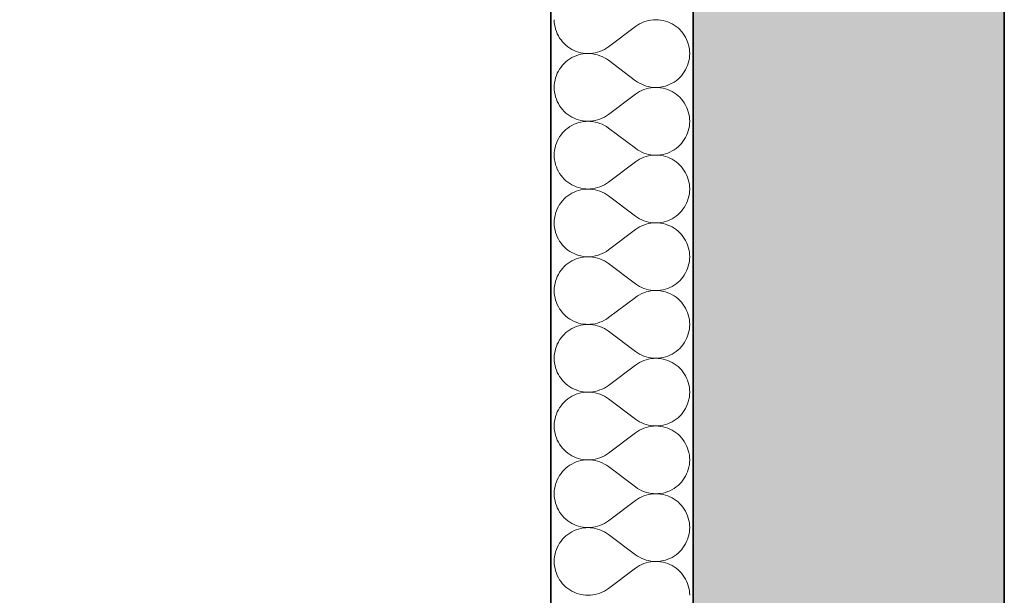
# Model space of a CAD drawing. Header units: millimetres. Extents: x 82175 to 237000, y 24756 to 471700.
# Tile 169 of 256: x 92022 to 93130, y 384425 to 385073. Entities that reach past the tile are written whole.
import ezdxf

# ---------------------------------------------------------------- set-up
doc = ezdxf.new("R2010")
doc.units = ezdxf.units.MM
for name, color, linetype in [('- A - ocieplenie', 8, 'Continuous'), ('Konstrukcja - Stropy', 8, 'Continuous'), ('Konstrukcja - Ściany zewnętrzne', 8, 'Continuous')]:
    doc.layers.add(name, color=color, linetype=linetype)

# ---------------------------------------------------------------- blocks, each defined once
blk = doc.blocks.new('*X29')
at = {"layer": '- A - ocieplenie', "linetype": 'Continuous', "lineweight": 13, "ltscale": 100}
for p, q in [((19781.3, 394604.5), (19781.4, 394601.8)), ((19781.4, 394601.8), (19781.7, 394599.1)), ((19781.7, 394599.1), (19782.2, 394596.4)), ((19872.7, 394596.9), (19842.2, 394574)), ((19874.9, 394598.5), (19872.7, 394596.9)), ((19877.3, 394599.8), (19874.9, 394598.5)), ((19879.7, 394601.1), (19877.3, 394599.8)), ((19882.2, 394602.1), (19879.7, 394601.1)), ((19884.8, 394603), (19882.2, 394602.1)), ((19887.4, 394603.6), (19884.8, 394603)), ((19890.1, 394604.1), (19887.4, 394603.6)), ((19892.8, 394604.4), (19890.1, 394604.1)), ((19895.5, 394604.5), (19892.8, 394604.4)), ((19898.3, 394604.4), (19895.5, 394604.5)), ((19901, 394604.1), (19898.3, 394604.4)), ((19903.7, 394603.6), (19901, 394604.1)), ((19906.3, 394603), (19903.7, 394603.6)), ((19908.9, 394602.1), (19906.3, 394603)), ((19911.4, 394601.1), (19908.9, 394602.1)), ((19913.8, 394599.9), (19911.4, 394601.1)), ((19916.2, 394598.5), (19913.8, 394599.9)), ((19918.4, 394596.9), (19916.2, 394598.5)), ((19920.5, 394595.2), (19918.4, 394596.9)), ((19782.2, 394596.4), (19782.8, 394593.8)), ((19782.8, 394593.8), (19783.7, 394591.2)), ((19783.7, 394591.2), (19784.7, 394588.7)), ((19784.7, 394588.7), (19786, 394586.3)), ((19786, 394586.3), (19787.3, 394583.9)), ((19922.5, 394593.4), (19920.5, 394595.2)), ((19924.4, 394591.4), (19922.5, 394593.4)), ((19926.1, 394589.3), (19924.4, 394591.4)), ((19927.6, 394587), (19926.1, 394589.3)), ((19929, 394584.7), (19927.6, 394587)), ((19787.3, 394583.9), (19788.9, 394581.7)), ((19788.9, 394581.7), (19790.6, 394579.6)), ((19790.6, 394579.6), (19792.5, 394577.6)), ((19792.5, 394577.6), (19794.4, 394575.7)), ((19794.4, 394575.7), (19796.6, 394574)), ((19930.2, 394582.3), (19929, 394584.7)), ((19931.3, 394579.7), (19930.2, 394582.3)), ((19932.1, 394577.2), (19931.3, 394579.7)), ((19932.8, 394574.5), (19932.1, 394577.2)), ((19933.3, 394571.8), (19932.8, 394574.5)), ((19796.6, 394574), (19798.8, 394572.5)), ((19798.8, 394572.5), (19801.1, 394571.1)), ((19801.1, 394571.1), (19803.6, 394569.9)), ((19803.6, 394569.9), (19806.1, 394568.8)), ((19806.1, 394564), (19803.6, 394563)), ((19806.1, 394568.8), (19808.7, 394568)), ((19808.7, 394564.9), (19806.1, 394564)), ((19808.7, 394568), (19811.3, 394567.3)), ((19811.3, 394565.6), (19808.7, 394564.9)), ((19811.3, 394567.3), (19814, 394566.8)), ((19814, 394566), (19811.3, 394565.6)), ((19814, 394566.8), (19816.7, 394566.5)), ((19816.7, 394566.3), (19814, 394566)), ((19816.7, 394566.5), (19819.4, 394566.4)), ((19819.4, 394566.4), (19816.7, 394566.3)), ((19819.4, 394566.4), (19822.1, 394566.5)), ((19822.1, 394566.3), (19819.4, 394566.4)), ((19822.1, 394566.5), (19824.8, 394566.8)), ((19824.8, 394566), (19822.1, 394566.3)), ((19824.8, 394566.8), (19827.5, 394567.3)), ((19827.5, 394565.5), (19824.8, 394566)), ((19827.5, 394567.3), (19830.1, 394568)), ((19830.1, 394564.9), (19827.5, 394565.5)), ((19830.1, 394568), (19832.7, 394568.8)), ((19832.7, 394564), (19830.1, 394564.9)), ((19832.7, 394568.8), (19835.2, 394569.9)), ((19835.2, 394563), (19832.7, 394564)), ((19835.2, 394569.9), (19837.7, 394571.1)), ((19837.7, 394571.1), (19840, 394572.5)), ((19840, 394572.5), (19842.2, 394574)), ((19933.6, 394569.1), (19933.3, 394571.8)), ((19933.3, 394561), (19933.6, 394563.7)), ((19933.7, 394566.4), (19933.6, 394569.1)), ((19933.6, 394563.7), (19933.7, 394566.4)), ((19790.6, 394553.3), (19788.9, 394551.2)), ((19792.5, 394555.3), (19790.6, 394553.3)), ((19794.4, 394557.1), (19792.5, 394555.3)), ((19796.6, 394558.8), (19794.4, 394557.1)), ((19798.8, 394560.4), (19796.6, 394558.8)), ((19801.1, 394561.8), (19798.8, 394560.4)), ((19803.6, 394563), (19801.1, 394561.8)), ((19837.7, 394561.7), (19835.2, 394563)), ((19840, 394560.4), (19837.7, 394561.7)), ((19842.2, 394558.8), (19840, 394560.4)), ((19872.7, 394535.9), (19842.2, 394558.8)), ((19930.2, 394550.6), (19931.3, 394553.1)), ((19931.3, 394553.1), (19932.1, 394555.7)), ((19932.1, 394555.7), (19932.8, 394558.3)), ((19932.8, 394558.3), (19933.3, 394561)), ((19783.7, 394541.6), (19782.8, 394539.1)), ((19784.7, 394544.2), (19783.7, 394541.6)), ((19786, 394546.6), (19784.7, 394544.2)), ((19787.3, 394548.9), (19786, 394546.6)), ((19788.9, 394551.2), (19787.3, 394548.9)), ((19922.5, 394539.5), (19924.4, 394541.5)), ((19924.4, 394541.5), (19926.1, 394543.6)), ((19926.1, 394543.6), (19927.6, 394545.8)), ((19927.6, 394545.8), (19929, 394548.2)), ((19929, 394548.2), (19930.2, 394550.6)), ((19781.4, 394531), (19781.3, 394528.3)), ((19781.7, 394533.7), (19781.4, 394531)), ((19782.2, 394536.4), (19781.7, 394533.7)), ((19782.8, 394539.1), (19782.2, 394536.4)), ((19872.7, 394535.9), (19874.9, 394534.4)), ((19874.9, 394534.4), (19877.3, 394533)), ((19877.3, 394533), (19879.7, 394531.8)), ((19879.7, 394531.8), (19882.2, 394530.7)), ((19882.2, 394530.7), (19884.8, 394529.9)), ((19906.3, 394529.9), (19908.9, 394530.7)), ((19908.9, 394530.7), (19911.4, 394531.8)), ((19911.4, 394531.8), (19913.8, 394533)), ((19913.8, 394533), (19916.2, 394534.4)), ((19916.2, 394534.4), (19918.4, 394535.9)), ((19918.4, 394535.9), (19920.5, 394537.6)), ((19920.5, 394537.6), (19922.5, 394539.5)), ((19781.3, 394528.3), (19781.4, 394525.6)), ((19781.4, 394525.6), (19781.7, 394522.9)), ((19781.7, 394522.9), (19782.2, 394520.2)), ((19782.2, 394520.2), (19782.8, 394517.6)), ((19872.7, 394520.7), (19842.2, 394497.8)), ((19874.9, 394522.3), (19872.7, 394520.7)), ((19877.3, 394523.7), (19874.9, 394522.3)), ((19879.7, 394524.9), (19877.3, 394523.7)), ((19882.2, 394525.9), (19879.7, 394524.9)), ((19884.8, 394526.8), (19882.2, 394525.9)), ((19884.8, 394529.9), (19887.4, 394529.2)), ((19887.4, 394527.4), (19884.8, 394526.8)), ((19887.4, 394529.2), (19890.1, 394528.7)), ((19890.1, 394527.9), (19887.4, 394527.4)), ((19890.1, 394528.7), (19892.8, 394528.4)), ((19892.8, 394528.2), (19890.1, 394527.9)), ((19892.8, 394528.4), (19895.5, 394528.3)), ((19895.5, 394528.3), (19892.8, 394528.2)), ((19895.5, 394528.3), (19898.3, 394528.4)), ((19898.3, 394528.2), (19895.5, 394528.3)), ((19898.3, 394528.4), (19901, 394528.7)), ((19901, 394527.9), (19898.3, 394528.2)), ((19901, 394528.7), (19903.7, 394529.2)), ((19903.7, 394527.5), (19901, 394527.9)), ((19903.7, 394529.2), (19906.3, 394529.9)), ((19906.3, 394526.8), (19903.7, 394527.5)), ((19908.9, 394525.9), (19906.3, 394526.8)), ((19911.4, 394524.9), (19908.9, 394525.9)), ((19913.8, 394523.7), (19911.4, 394524.9)), ((19916.2, 394522.3), (19913.8, 394523.7)), ((19918.4, 394520.7), (19916.2, 394522.3)), ((19920.5, 394519), (19918.4, 394520.7)), ((19922.5, 394517.2), (19920.5, 394519)), ((19782.8, 394517.6), (19783.7, 394515)), ((19783.7, 394515), (19784.7, 394512.5)), ((19784.7, 394512.5), (19786, 394510.1)), ((19786, 394510.1), (19787.3, 394507.7)), ((19924.4, 394515.2), (19922.5, 394517.2)), ((19926.1, 394513.1), (19924.4, 394515.2)), ((19927.6, 394510.8), (19926.1, 394513.1)), ((19929, 394508.5), (19927.6, 394510.8)), ((19930.2, 394506.1), (19929, 394508.5)), ((19787.3, 394507.7), (19788.9, 394505.5)), ((19788.9, 394505.5), (19790.6, 394503.4)), ((19790.6, 394503.4), (19792.5, 394501.4)), ((19792.5, 394501.4), (19794.4, 394499.5)), ((19794.4, 394499.5), (19796.6, 394497.8)), ((19796.6, 394497.8), (19798.8, 394496.3)), ((19840, 394496.3), (19842.2, 394497.8)), ((19931.3, 394503.5), (19930.2, 394506.1)), ((19932.1, 394501), (19931.3, 394503.5)), ((19932.8, 394498.3), (19932.1, 394501)), ((19933.3, 394495.7), (19932.8, 394498.3)), ((19798.8, 394496.3), (19801.1, 394494.9)), ((19801.1, 394494.9), (19803.6, 394493.7)), ((19803.6, 394486.8), (19801.1, 394485.6)), ((19803.6, 394493.7), (19806.1, 394492.6)), ((19806.1, 394487.8), (19803.6, 394486.8)), ((19806.1, 394492.6), (19808.7, 394491.8)), ((19808.7, 394488.7), (19806.1, 394487.8)), ((19808.7, 394491.8), (19811.3, 394491.1)), ((19811.3, 394489.4), (19808.7, 394488.7)), ((19811.3, 394491.1), (19814, 394490.6)), ((19814, 394489.8), (19811.3, 394489.4)), ((19814, 394490.6), (19816.7, 394490.3)), ((19816.7, 394490.1), (19814, 394489.8)), ((19816.7, 394490.3), (19819.4, 394490.2)), ((19819.4, 394490.2), (19816.7, 394490.1)), ((19819.4, 394490.2), (19822.1, 394490.3)), ((19822.1, 394490.1), (19819.4, 394490.2)), ((19822.1, 394490.3), (19824.8, 394490.6)), ((19824.8, 394489.8), (19822.1, 394490.1)), ((19824.8, 394490.6), (19827.5, 394491.1)), ((19827.5, 394489.4), (19824.8, 394489.8)), ((19827.5, 394491.1), (19830.1, 394491.8)), ((19830.1, 394488.7), (19827.5, 394489.4)), ((19830.1, 394491.8), (19832.7, 394492.6)), ((19832.7, 394487.8), (19830.1, 394488.7)), ((19832.7, 394492.6), (19835.2, 394493.7)), ((19835.2, 394486.8), (19832.7, 394487.8)), ((19835.2, 394493.7), (19837.7, 394494.9)), ((19837.7, 394485.6), (19835.2, 394486.8)), ((19837.7, 394494.9), (19840, 394496.3)), ((19933.6, 394492.9), (19933.3, 394495.7)), ((19933.3, 394484.8), (19933.6, 394487.5)), ((19933.7, 394490.2), (19933.6, 394492.9)), ((19933.6, 394487.5), (19933.7, 394490.2)), ((19788.9, 394475), (19787.3, 394472.7)), ((19790.6, 394477.1), (19788.9, 394475)), ((19792.5, 394479.1), (19790.6, 394477.1)), ((19794.4, 394480.9), (19792.5, 394479.1)), ((19796.6, 394482.6), (19794.4, 394480.9)), ((19798.8, 394484.2), (19796.6, 394482.6)), ((19801.1, 394485.6), (19798.8, 394484.2)), ((19840, 394484.2), (19837.7, 394485.6)), ((19842.2, 394482.6), (19840, 394484.2)), ((19872.7, 394459.8), (19842.2, 394482.6)), ((19930.2, 394474.4), (19931.3, 394476.9)), ((19931.3, 394476.9), (19932.1, 394479.5)), ((19932.1, 394479.5), (19932.8, 394482.1)), ((19932.8, 394482.1), (19933.3, 394484.8)), ((19783.7, 394465.5), (19782.8, 394462.9)), ((19784.7, 394468), (19783.7, 394465.5)), ((19786, 394470.4), (19784.7, 394468)), ((19787.3, 394472.7), (19786, 394470.4)), ((19922.5, 394463.3), (19924.4, 394465.3)), ((19924.4, 394465.3), (19926.1, 394467.4)), ((19926.1, 394467.4), (19927.6, 394469.6)), ((19927.6, 394469.6), (19929, 394472)), ((19929, 394472), (19930.2, 394474.4)), ((19781.4, 394454.9), (19781.3, 394452.1)), ((19781.7, 394457.6), (19781.4, 394454.9)), ((19782.2, 394460.2), (19781.7, 394457.6)), ((19782.8, 394462.9), (19782.2, 394460.2)), ((19872.7, 394459.8), (19874.9, 394458.2)), ((19874.9, 394458.2), (19877.3, 394456.8)), ((19877.3, 394456.8), (19879.7, 394455.6)), ((19879.7, 394455.6), (19882.2, 394454.5)), ((19882.2, 394454.5), (19884.8, 394453.7)), ((19884.8, 394453.7), (19887.4, 394453)), ((19887.4, 394453), (19890.1, 394452.5)), ((19890.1, 394452.5), (19892.8, 394452.2)), ((19898.3, 394452.2), (19901, 394452.5)), ((19901, 394452.5), (19903.7, 394453)), ((19903.7, 394453), (19906.3, 394453.7)), ((19906.3, 394453.7), (19908.9, 394454.5)), ((19908.9, 394454.5), (19911.4, 394455.6)), ((19911.4, 394455.6), (19913.8, 394456.8)), ((19913.8, 394456.8), (19916.2, 394458.2)), ((19916.2, 394458.2), (19918.4, 394459.7)), ((19918.4, 394459.7), (19920.5, 394461.4)), ((19920.5, 394461.4), (19922.5, 394463.3)), ((19781.3, 394452.1), (19781.4, 394449.4)), ((19781.4, 394449.4), (19781.7, 394446.7)), ((19781.7, 394446.7), (19782.2, 394444)), ((19782.2, 394444), (19782.8, 394441.4)), ((19872.7, 394444.5), (19842.2, 394421.7)), ((19874.9, 394446.1), (19872.7, 394444.5)), ((19877.3, 394447.5), (19874.9, 394446.1)), ((19879.7, 394448.7), (19877.3, 394447.5)), ((19882.2, 394449.7), (19879.7, 394448.7)), ((19884.8, 394450.6), (19882.2, 394449.7)), ((19887.4, 394451.3), (19884.8, 394450.6)), ((19890.1, 394451.7), (19887.4, 394451.3)), ((19892.8, 394452), (19890.1, 394451.7)), ((19892.8, 394452.2), (19895.5, 394452.1)), ((19895.5, 394452.1), (19892.8, 394452)), ((19895.5, 394452.1), (19898.3, 394452.2)), ((19898.3, 394452), (19895.5, 394452.1)), ((19901, 394451.8), (19898.3, 394452)), ((19903.7, 394451.3), (19901, 394451.8)), ((19906.3, 394450.6), (19903.7, 394451.3)), ((19908.9, 394449.7), (19906.3, 394450.6)), ((19911.4, 394448.7), (19908.9, 394449.7)), ((19913.8, 394447.5), (19911.4, 394448.7)), ((19916.2, 394446.1), (19913.8, 394447.5)), ((19918.4, 394444.5), (19916.2, 394446.1)), ((19920.5, 394442.8), (19918.4, 394444.5)), ((19922.5, 394441), (19920.5, 394442.8)), ((19782.8, 394441.4), (19783.7, 394438.8)), ((19783.7, 394438.8), (19784.7, 394436.3)), ((19784.7, 394436.3), (19786, 394433.9)), ((19786, 394433.9), (19787.3, 394431.5)), ((19787.3, 394431.5), (19788.9, 394429.3)), ((19924.4, 394439), (19922.5, 394441)), ((19926.1, 394436.9), (19924.4, 394439)), ((19927.6, 394434.6), (19926.1, 394436.9)), ((19929, 394432.3), (19927.6, 394434.6)), ((19930.2, 394429.9), (19929, 394432.3)), ((19788.9, 394429.3), (19790.6, 394427.2)), ((19790.6, 394427.2), (19792.5, 394425.2)), ((19792.5, 394425.2), (19794.4, 394423.3)), ((19794.4, 394423.3), (19796.6, 394421.6)), ((19796.6, 394421.6), (19798.8, 394420.1)), ((19798.8, 394420.1), (19801.1, 394418.7)), ((19837.7, 394418.7), (19840, 394420.1)), ((19840, 394420.1), (19842.2, 394421.7)), ((19931.3, 394427.4), (19930.2, 394429.9)), ((19932.1, 394424.8), (19931.3, 394427.4)), ((19932.8, 394422.1), (19932.1, 394424.8)), ((19933.3, 394419.5), (19932.8, 394422.1)), ((19933.6, 394416.8), (19933.3, 394419.5)), ((19801.1, 394409.4), (19798.8, 394408)), ((19801.1, 394418.7), (19803.6, 394417.5)), ((19803.6, 394410.6), (19801.1, 394409.4)), ((19803.6, 394417.5), (19806.1, 394416.4)), ((19806.1, 394411.6), (19803.6, 394410.6)), ((19806.1, 394416.4), (19808.7, 394415.6)), ((19808.7, 394412.5), (19806.1, 394411.6)), ((19808.7, 394415.6), (19811.3, 394414.9)), ((19811.3, 394413.2), (19808.7, 394412.5)), ((19811.3, 394414.9), (19814, 394414.4)), ((19814, 394413.7), (19811.3, 394413.2)), ((19814, 394414.4), (19816.7, 394414.1)), ((19816.7, 394413.9), (19814, 394413.7)), ((19816.7, 394414.1), (19819.4, 394414)), ((19819.4, 394414), (19816.7, 394413.9)), ((19819.4, 394414), (19822.1, 394414.1)), ((19822.1, 394413.9), (19819.4, 394414)), ((19822.1, 394414.1), (19824.8, 394414.4)), ((19824.8, 394413.6), (19822.1, 394413.9)), ((19824.8, 394414.4), (19827.5, 394414.9)), ((19827.5, 394413.2), (19824.8, 394413.6)), ((19827.5, 394414.9), (19830.1, 394415.6)), ((19830.1, 394412.5), (19827.5, 394413.2)), ((19830.1, 394415.6), (19832.7, 394416.5)), ((19832.7, 394411.6), (19830.1, 394412.5)), ((19832.7, 394416.5), (19835.2, 394417.5)), ((19835.2, 394410.6), (19832.7, 394411.6)), ((19835.2, 394417.5), (19837.7, 394418.7)), ((19837.7, 394409.4), (19835.2, 394410.6)), ((19840, 394408), (19837.7, 394409.4)), ((19932.8, 394405.9), (19933.3, 394408.6)), ((19933.3, 394408.6), (19933.6, 394411.3)), ((19933.7, 394414), (19933.6, 394416.8)), ((19933.6, 394411.3), (19933.7, 394414)), ((19788.9, 394398.8), (19787.3, 394396.5)), ((19790.6, 394400.9), (19788.9, 394398.8)), ((19792.5, 394402.9), (19790.6, 394400.9)), ((19794.4, 394404.7), (19792.5, 394402.9)), ((19796.6, 394406.5), (19794.4, 394404.7)), ((19798.8, 394408), (19796.6, 394406.5)), ((19842.2, 394406.4), (19840, 394408)), ((19872.7, 394383.6), (19842.2, 394406.4)), ((19929, 394395.8), (19930.2, 394398.2)), ((19930.2, 394398.2), (19931.3, 394400.7)), ((19931.3, 394400.7), (19932.1, 394403.3)), ((19932.1, 394403.3), (19932.8, 394405.9)), ((19782.8, 394386.7), (19782.2, 394384)), ((19783.7, 394389.3), (19782.8, 394386.7)), ((19784.7, 394391.8), (19783.7, 394389.3)), ((19786, 394394.2), (19784.7, 394391.8)), ((19787.3, 394396.5), (19786, 394394.2)), ((19920.5, 394385.2), (19922.5, 394387.1)), ((19922.5, 394387.1), (19924.4, 394389.1)), ((19924.4, 394389.1), (19926.1, 394391.2)), ((19926.1, 394391.2), (19927.6, 394393.4)), ((19927.6, 394393.4), (19929, 394395.8)), ((19781.4, 394378.7), (19781.3, 394375.9)), ((19781.3, 394375.9), (19781.4, 394373.2)), ((19781.7, 394381.4), (19781.4, 394378.7)), ((19782.2, 394384), (19781.7, 394381.4)), ((19872.7, 394383.6), (19874.9, 394382)), ((19874.9, 394382), (19877.3, 394380.6)), ((19877.3, 394380.6), (19879.7, 394379.4)), ((19879.7, 394379.4), (19882.2, 394378.4)), ((19882.2, 394378.4), (19884.8, 394377.5)), ((19884.8, 394377.5), (19887.4, 394376.8)), ((19887.4, 394375.1), (19884.8, 394374.4)), ((19887.4, 394376.8), (19890.1, 394376.3)), ((19890.1, 394375.6), (19887.4, 394375.1)), ((19890.1, 394376.3), (19892.8, 394376)), ((19892.8, 394375.8), (19890.1, 394375.6)), ((19892.8, 394376), (19895.5, 394375.9)), ((19895.5, 394375.9), (19892.8, 394375.8)), ((19895.5, 394375.9), (19898.3, 394376)), ((19898.3, 394375.8), (19895.5, 394375.9)), ((19898.3, 394376), (19901, 394376.3)), ((19901, 394375.6), (19898.3, 394375.8)), ((19901, 394376.3), (19903.7, 394376.8)), ((19903.7, 394375.1), (19901, 394375.6)), ((19903.7, 394376.8), (19906.3, 394377.5)), ((19906.3, 394374.4), (19903.7, 394375.1)), ((19906.3, 394377.5), (19908.9, 394378.3)), ((19908.9, 394378.3), (19911.4, 394379.4)), ((19911.4, 394379.4), (19913.8, 394380.6)), ((19913.8, 394380.6), (19916.2, 394382)), ((19916.2, 394382), (19918.4, 394383.5)), ((19918.4, 394383.5), (19920.5, 394385.2)), ((19781.4, 394373.2), (19781.7, 394370.5)), ((19781.7, 394370.5), (19782.2, 394367.8)), ((19782.2, 394367.8), (19782.8, 394365.2)), ((19782.8, 394365.2), (19783.7, 394362.6)), ((19872.7, 394368.3), (19842.2, 394345.5)), ((19874.9, 394369.9), (19872.7, 394368.3)), ((19877.3, 394371.3), (19874.9, 394369.9)), ((19879.7, 394372.5), (19877.3, 394371.3)), ((19882.2, 394373.5), (19879.7, 394372.5)), ((19884.8, 394374.4), (19882.2, 394373.5)), ((19908.9, 394373.5), (19906.3, 394374.4)), ((19911.4, 394372.5), (19908.9, 394373.5)), ((19913.8, 394371.3), (19911.4, 394372.5)), ((19916.2, 394369.9), (19913.8, 394371.3)), ((19918.4, 394368.4), (19916.2, 394369.9)), ((19920.5, 394366.6), (19918.4, 394368.4)), ((19922.5, 394364.8), (19920.5, 394366.6)), ((19924.4, 394362.8), (19922.5, 394364.8)), ((19783.7, 394362.6), (19784.7, 394360.1)), ((19784.7, 394360.1), (19786, 394357.7)), ((19786, 394357.7), (19787.3, 394355.3)), ((19787.3, 394355.3), (19788.9, 394353.1)), ((19788.9, 394353.1), (19790.6, 394351)), ((19926.1, 394360.7), (19924.4, 394362.8)), ((19927.6, 394358.5), (19926.1, 394360.7)), ((19929, 394356.1), (19927.6, 394358.5)), ((19930.2, 394353.7), (19929, 394356.1)), ((19931.3, 394351.2), (19930.2, 394353.7)), ((19790.6, 394351), (19792.5, 394349)), ((19792.5, 394349), (19794.4, 394347.1)), ((19794.4, 394347.1), (19796.6, 394345.4)), ((19796.6, 394345.4), (19798.8, 394343.9)), ((19798.8, 394343.9), (19801.1, 394342.5)), ((19801.1, 394342.5), (19803.6, 394341.3)), ((19835.2, 394341.3), (19837.7, 394342.5)), ((19837.7, 394342.5), (19840, 394343.9)), ((19840, 394343.9), (19842.2, 394345.5)), ((19932.1, 394348.6), (19931.3, 394351.2)), ((19932.8, 394346), (19932.1, 394348.6)), ((19933.3, 394343.3), (19932.8, 394346)), ((19933.6, 394340.6), (19933.3, 394343.3)), ((19798.8, 394331.8), (19796.6, 394330.3)), ((19801.1, 394333.2), (19798.8, 394331.8)), ((19803.6, 394334.4), (19801.1, 394333.2)), ((19803.6, 394341.3), (19806.1, 394340.2)), ((19806.1, 394335.5), (19803.6, 394334.4)), ((19806.1, 394340.2), (19808.7, 394339.4)), ((19808.7, 394336.3), (19806.1, 394335.5)), ((19808.7, 394339.4), (19811.3, 394338.7)), ((19811.3, 394337), (19808.7, 394336.3)), ((19811.3, 394338.7), (19814, 394338.2)), ((19814, 394337.5), (19811.3, 394337)), ((19814, 394338.2), (19816.7, 394337.9)), ((19816.7, 394337.8), (19814, 394337.5)), ((19816.7, 394337.9), (19819.4, 394337.8)), ((19819.4, 394337.8), (19816.7, 394337.8)), ((19819.4, 394337.8), (19822.1, 394337.9)), ((19822.1, 394337.8), (19819.4, 394337.8)), ((19822.1, 394337.9), (19824.8, 394338.2)), ((19824.8, 394337.5), (19822.1, 394337.8)), ((19824.8, 394338.2), (19827.5, 394338.7)), ((19827.5, 394337), (19824.8, 394337.5)), ((19827.5, 394338.7), (19830.1, 394339.4)), ((19830.1, 394336.3), (19827.5, 394337)), ((19830.1, 394339.4), (19832.7, 394340.3)), ((19832.7, 394335.4), (19830.1, 394336.3)), ((19832.7, 394340.3), (19835.2, 394341.3)), ((19835.2, 394334.4), (19832.7, 394335.4)), ((19837.7, 394333.2), (19835.2, 394334.4)), ((19840, 394331.8), (19837.7, 394333.2)), ((19842.2, 394330.2), (19840, 394331.8)), ((19932.8, 394329.7), (19933.3, 394332.4)), ((19933.3, 394332.4), (19933.6, 394335.1)), ((19933.7, 394337.8), (19933.6, 394340.6)), ((19933.6, 394335.1), (19933.7, 394337.8)), ((19787.3, 394320.4), (19786, 394318)), ((19788.9, 394322.6), (19787.3, 394320.4)), ((19790.6, 394324.7), (19788.9, 394322.6)), ((19792.5, 394326.7), (19790.6, 394324.7)), ((19794.4, 394328.6), (19792.5, 394326.7)), ((19796.6, 394330.3), (19794.4, 394328.6)), ((19872.7, 394307.4), (19842.2, 394330.2)), ((19929, 394319.6), (19930.2, 394322)), ((19930.2, 394322), (19931.3, 394324.5)), ((19931.3, 394324.5), (19932.1, 394327.1)), ((19932.1, 394327.1), (19932.8, 394329.7)), ((19782.8, 394310.5), (19782.2, 394307.9)), ((19783.7, 394313.1), (19782.8, 394310.5)), ((19784.7, 394315.6), (19783.7, 394313.1)), ((19786, 394318), (19784.7, 394315.6)), ((19918.4, 394307.3), (19920.5, 394309.1)), ((19920.5, 394309.1), (19922.5, 394310.9)), ((19922.5, 394310.9), (19924.4, 394312.9)), ((19924.4, 394312.9), (19926.1, 394315)), ((19926.1, 394315), (19927.6, 394317.2)), ((19927.6, 394317.2), (19929, 394319.6)), ((19781.4, 394302.5), (19781.3, 394299.8)), ((19781.3, 394299.8), (19781.4, 394297)), ((19781.7, 394305.2), (19781.4, 394302.5)), ((19782.2, 394307.9), (19781.7, 394305.2)), ((19872.7, 394307.4), (19874.9, 394305.8)), ((19874.9, 394305.8), (19877.3, 394304.4)), ((19877.3, 394304.4), (19879.7, 394303.2)), ((19879.7, 394303.2), (19882.2, 394302.2)), ((19882.2, 394302.2), (19884.8, 394301.3)), ((19884.8, 394298.2), (19882.2, 394297.3)), ((19884.8, 394301.3), (19887.4, 394300.6)), ((19887.4, 394298.9), (19884.8, 394298.2)), ((19887.4, 394300.6), (19890.1, 394300.1)), ((19890.1, 394299.4), (19887.4, 394298.9)), ((19890.1, 394300.1), (19892.8, 394299.9)), ((19892.8, 394299.7), (19890.1, 394299.4)), ((19892.8, 394299.9), (19895.5, 394299.8)), ((19895.5, 394299.8), (19892.8, 394299.7)), ((19895.5, 394299.8), (19898.3, 394299.8)), ((19898.3, 394299.7), (19895.5, 394299.8)), ((19898.3, 394299.8), (19901, 394300.1)), ((19901, 394299.4), (19898.3, 394299.7)), ((19901, 394300.1), (19903.7, 394300.6)), ((19903.7, 394298.9), (19901, 394299.4)), ((19903.7, 394300.6), (19906.3, 394301.3)), ((19906.3, 394298.2), (19903.7, 394298.9)), ((19906.3, 394301.3), (19908.9, 394302.1)), ((19908.9, 394297.4), (19906.3, 394298.2)), ((19908.9, 394302.1), (19911.4, 394303.2)), ((19911.4, 394303.2), (19913.8, 394304.4)), ((19913.8, 394304.4), (19916.2, 394305.8)), ((19916.2, 394305.8), (19918.4, 394307.3)), ((19781.4, 394297), (19781.7, 394294.3)), ((19781.7, 394294.3), (19782.2, 394291.7)), ((19782.2, 394291.7), (19782.8, 394289)), ((19782.8, 394289), (19783.7, 394286.4)), ((19783.7, 394286.4), (19784.7, 394283.9)), ((19872.7, 394292.1), (19842.2, 394269.3)), ((19874.9, 394293.7), (19872.7, 394292.1)), ((19877.3, 394295.1), (19874.9, 394293.7)), ((19879.7, 394296.3), (19877.3, 394295.1)), ((19882.2, 394297.3), (19879.7, 394296.3)), ((19911.4, 394296.3), (19908.9, 394297.4)), ((19913.8, 394295.1), (19911.4, 394296.3)), ((19916.2, 394293.7), (19913.8, 394295.1)), ((19918.4, 394292.2), (19916.2, 394293.7)), ((19920.5, 394290.5), (19918.4, 394292.2)), ((19922.5, 394288.6), (19920.5, 394290.5)), ((19924.4, 394286.6), (19922.5, 394288.6)), ((19926.1, 394284.5), (19924.4, 394286.6)), ((19784.7, 394283.9), (19786, 394281.5)), ((19786, 394281.5), (19787.3, 394279.2)), ((19787.3, 394279.2), (19788.9, 394276.9)), ((19788.9, 394276.9), (19790.6, 394274.8)), ((19927.6, 394282.3), (19926.1, 394284.5)), ((19929, 394279.9), (19927.6, 394282.3)), ((19930.2, 394277.5), (19929, 394279.9)), ((19931.3, 394275), (19930.2, 394277.5)), ((19790.6, 394274.8), (19792.5, 394272.8)), ((19792.5, 394272.8), (19794.4, 394271)), ((19794.4, 394271), (19796.6, 394269.2)), ((19796.6, 394269.2), (19798.8, 394267.7)), ((19798.8, 394267.7), (19801.1, 394266.3)), ((19801.1, 394266.3), (19803.6, 394265.1)), ((19803.6, 394265.1), (19806.1, 394264.1)), ((19832.7, 394264.1), (19835.2, 394265.1)), ((19835.2, 394265.1), (19837.7, 394266.3)), ((19837.7, 394266.3), (19840, 394267.7)), ((19840, 394267.7), (19842.2, 394269.3)), ((19932.1, 394272.4), (19931.3, 394275)), ((19932.8, 394269.8), (19932.1, 394272.4)), ((19933.3, 394267.1), (19932.8, 394269.8)), ((19933.6, 394264.4), (19933.3, 394267.1)), ((19933.7, 394261.7), (19933.6, 394264.4)), ((19796.6, 394254.1), (19794.4, 394252.4)), ((19798.8, 394255.6), (19796.6, 394254.1)), ((19801.1, 394257), (19798.8, 394255.6)), ((19803.6, 394258.2), (19801.1, 394257)), ((19806.1, 394259.3), (19803.6, 394258.2)), ((19806.1, 394264.1), (19808.7, 394263.2)), ((19808.7, 394260.1), (19806.1, 394259.3)), ((19808.7, 394263.2), (19811.3, 394262.5)), ((19811.3, 394260.8), (19808.7, 394260.1)), ((19811.3, 394262.5), (19814, 394262)), ((19814, 394261.3), (19811.3, 394260.8)), ((19814, 394262), (19816.7, 394261.8)), ((19816.7, 394261.6), (19814, 394261.3)), ((19816.7, 394261.8), (19819.4, 394261.7)), ((19819.4, 394261.7), (19816.7, 394261.6)), ((19819.4, 394261.7), (19822.1, 394261.8)), ((19822.1, 394261.6), (19819.4, 394261.7)), ((19822.1, 394261.8), (19824.8, 394262.1)), ((19824.8, 394261.3), (19822.1, 394261.6)), ((19824.8, 394262.1), (19827.5, 394262.5)), ((19827.5, 394260.8), (19824.8, 394261.3)), ((19827.5, 394262.5), (19830.1, 394263.2)), ((19830.1, 394260.1), (19827.5, 394260.8)), ((19830.1, 394263.2), (19832.7, 394264.1)), ((19832.7, 394259.2), (19830.1, 394260.1)), ((19835.2, 394258.2), (19832.7, 394259.2)), ((19837.7, 394257), (19835.2, 394258.2)), ((19840, 394255.6), (19837.7, 394257)), ((19842.2, 394254), (19840, 394255.6)), ((19872.7, 394231.2), (19842.2, 394254)), ((19932.1, 394250.9), (19932.8, 394253.6)), ((19932.8, 394253.6), (19933.3, 394256.2)), ((19933.3, 394256.2), (19933.6, 394258.9)), ((19933.6, 394258.9), (19933.7, 394261.7)), ((19787.3, 394244.2), (19786, 394241.8)), ((19788.9, 394246.4), (19787.3, 394244.2)), ((19790.6, 394248.5), (19788.9, 394246.4)), ((19792.5, 394250.5), (19790.6, 394248.5)), ((19794.4, 394252.4), (19792.5, 394250.5)), ((19927.6, 394241.1), (19929, 394243.4)), ((19929, 394243.4), (19930.2, 394245.8)), ((19930.2, 394245.8), (19931.3, 394248.3)), ((19931.3, 394248.3), (19932.1, 394250.9)), ((19782.2, 394231.7), (19781.7, 394229)), ((19782.8, 394234.3), (19782.2, 394231.7)), ((19783.7, 394236.9), (19782.8, 394234.3)), ((19784.7, 394239.4), (19783.7, 394236.9)), ((19786, 394241.8), (19784.7, 394239.4)), ((19872.7, 394231.2), (19874.9, 394229.6)), ((19916.2, 394229.6), (19918.4, 394231.2)), ((19918.4, 394231.2), (19920.5, 394232.9)), ((19920.5, 394232.9), (19922.5, 394234.7)), ((19922.5, 394234.7), (19924.4, 394236.7)), ((19924.4, 394236.7), (19926.1, 394238.8)), ((19926.1, 394238.8), (19927.6, 394241.1)), ((19781.4, 394226.3), (19781.3, 394223.6)), ((19781.3, 394223.6), (19781.4, 394220.8)), ((19781.7, 394229), (19781.4, 394226.3)), ((19781.4, 394220.8), (19781.7, 394218.1)), ((19874.9, 394229.6), (19877.3, 394228.2)), ((19877.3, 394228.2), (19879.7, 394227)), ((19879.7, 394220.1), (19877.3, 394218.9)), ((19879.7, 394227), (19882.2, 394226)), ((19882.2, 394221.2), (19879.7, 394220.1)), ((19882.2, 394226), (19884.8, 394225.1)), ((19884.8, 394222), (19882.2, 394221.2)), ((19884.8, 394225.1), (19887.4, 394224.4)), ((19887.4, 394222.7), (19884.8, 394222)), ((19887.4, 394224.4), (19890.1, 394224)), ((19890.1, 394223.2), (19887.4, 394222.7)), ((19890.1, 394224), (19892.8, 394223.7)), ((19892.8, 394223.5), (19890.1, 394223.2)), ((19892.8, 394223.7), (19895.5, 394223.6)), ((19895.5, 394223.6), (19892.8, 394223.5)), ((19895.5, 394223.6), (19898.3, 394223.7)), ((19898.3, 394223.5), (19895.5, 394223.6)), ((19898.3, 394223.7), (19901, 394223.9)), ((19901, 394223.2), (19898.3, 394223.5)), ((19901, 394223.9), (19903.7, 394224.4)), ((19903.7, 394222.7), (19901, 394223.2)), ((19903.7, 394224.4), (19906.3, 394225.1)), ((19906.3, 394222), (19903.7, 394222.7)), ((19906.3, 394225.1), (19908.9, 394226)), ((19908.9, 394221.2), (19906.3, 394222)), ((19908.9, 394226), (19911.4, 394227)), ((19911.4, 394220.1), (19908.9, 394221.2)), ((19911.4, 394227), (19913.8, 394228.2)), ((19913.8, 394218.9), (19911.4, 394220.1)), ((19913.8, 394228.2), (19916.2, 394229.6)), ((19781.7, 394218.1), (19782.2, 394215.5)), ((19782.2, 394215.5), (19782.8, 394212.8)), ((19782.8, 394212.8), (19783.7, 394210.2)), ((19783.7, 394210.2), (19784.7, 394207.7)), ((19872.7, 394215.9), (19842.2, 394193.1)), ((19874.9, 394217.5), (19872.7, 394215.9)), ((19877.3, 394218.9), (19874.9, 394217.5)), ((19916.2, 394217.5), (19913.8, 394218.9)), ((19918.4, 394216), (19916.2, 394217.5)), ((19920.5, 394214.3), (19918.4, 394216)), ((19922.5, 394212.4), (19920.5, 394214.3)), ((19924.4, 394210.4), (19922.5, 394212.4)), ((19926.1, 394208.3), (19924.4, 394210.4)), ((19784.7, 394207.7), (19786, 394205.3)), ((19786, 394205.3), (19787.3, 394203)), ((19787.3, 394203), (19788.9, 394200.7)), ((19788.9, 394200.7), (19790.6, 394198.6)), ((19790.6, 394198.6), (19792.5, 394196.6)), ((19927.6, 394206.1), (19926.1, 394208.3)), ((19929, 394203.7), (19927.6, 394206.1)), ((19930.2, 394201.3), (19929, 394203.7)), ((19931.3, 394198.8), (19930.2, 394201.3)), ((19932.1, 394196.2), (19931.3, 394198.8)), ((19792.5, 394196.6), (19794.4, 394194.8)), ((19794.4, 394194.8), (19796.6, 394193.1)), ((19796.6, 394193.1), (19798.8, 394191.5)), ((19798.8, 394191.5), (19801.1, 394190.1)), ((19801.1, 394190.1), (19803.6, 394188.9)), ((19803.6, 394188.9), (19806.1, 394187.9)), ((19806.1, 394187.9), (19808.7, 394187)), ((19808.7, 394187), (19811.3, 394186.3)), ((19827.5, 394186.3), (19830.1, 394187)), ((19830.1, 394187), (19832.7, 394187.9)), ((19832.7, 394187.9), (19835.2, 394188.9)), ((19835.2, 394188.9), (19837.7, 394190.1)), ((19837.7, 394190.1), (19840, 394191.5)), ((19840, 394191.5), (19842.2, 394193.1)), ((19932.8, 394193.6), (19932.1, 394196.2)), ((19933.3, 394190.9), (19932.8, 394193.6)), ((19933.6, 394188.2), (19933.3, 394190.9)), ((19933.7, 394185.5), (19933.6, 394188.2)), ((19794.4, 394176.2), (19792.5, 394174.3)), ((19796.6, 394177.9), (19794.4, 394176.2)), ((19798.8, 394179.4), (19796.6, 394177.9)), ((19801.1, 394180.8), (19798.8, 394179.4)), ((19803.6, 394182), (19801.1, 394180.8)), ((19806.1, 394183.1), (19803.6, 394182)), ((19808.7, 394183.9), (19806.1, 394183.1)), ((19811.3, 394184.6), (19808.7, 394183.9)), ((19811.3, 394186.3), (19814, 394185.9)), ((19814, 394185.1), (19811.3, 394184.6)), ((19814, 394185.9), (19816.7, 394185.6)), ((19816.7, 394185.4), (19814, 394185.1)), ((19816.7, 394185.6), (19819.4, 394185.5)), ((19819.4, 394185.5), (19816.7, 394185.4)), ((19819.4, 394185.5), (19822.1, 394185.6)), ((19822.1, 394185.4), (19819.4, 394185.5)), ((19822.1, 394185.6), (19824.8, 394185.9)), ((19824.8, 394185.1), (19822.1, 394185.4)), ((19824.8, 394185.9), (19827.5, 394186.3)), ((19827.5, 394184.6), (19824.8, 394185.1)), ((19830.1, 394183.9), (19827.5, 394184.6)), ((19832.7, 394183.1), (19830.1, 394183.9)), ((19835.2, 394182), (19832.7, 394183.1)), ((19837.7, 394180.8), (19835.2, 394182)), ((19840, 394179.4), (19837.7, 394180.8)), ((19842.2, 394177.8), (19840, 394179.4)), ((19872.7, 394155), (19842.2, 394177.8)), ((19932.1, 394174.7), (19932.8, 394177.4)), ((19932.8, 394177.4), (19933.3, 394180)), ((19933.3, 394180), (19933.6, 394182.7)), ((19933.6, 394182.7), (19933.7, 394185.5)), ((19786, 394165.6), (19784.7, 394163.2)), ((19787.3, 394168), (19786, 394165.6)), ((19788.9, 394170.2), (19787.3, 394168)), ((19790.6, 394172.3), (19788.9, 394170.2)), ((19792.5, 394174.3), (19790.6, 394172.3)), ((19926.1, 394162.6), (19927.6, 394164.9)), ((19927.6, 394164.9), (19929, 394167.2)), ((19929, 394167.2), (19930.2, 394169.6)), ((19930.2, 394169.6), (19931.3, 394172.2)), ((19931.3, 394172.2), (19932.1, 394174.7)), ((19782.2, 394155.5), (19781.7, 394152.8)), ((19782.8, 394158.1), (19782.2, 394155.5)), ((19783.7, 394160.7), (19782.8, 394158.1)), ((19784.7, 394163.2), (19783.7, 394160.7)), ((19872.7, 394155), (19874.9, 394153.4)), ((19916.2, 394153.4), (19918.4, 394155)), ((19918.4, 394155), (19920.5, 394156.7)), ((19920.5, 394156.7), (19922.5, 394158.5)), ((19922.5, 394158.5), (19924.4, 394160.5)), ((19924.4, 394160.5), (19926.1, 394162.6)), ((19781.4, 394150.1), (19781.3, 394147.4)), ((19781.3, 394147.4), (19781.4, 394144.7)), ((19781.7, 394152.8), (19781.4, 394150.1)), ((19781.4, 394144.7), (19781.7, 394141.9)), ((19874.9, 394153.4), (19877.3, 394152)), ((19877.3, 394142.7), (19874.9, 394141.3)), ((19877.3, 394152), (19879.7, 394150.8)), ((19879.7, 394143.9), (19877.3, 394142.7)), ((19879.7, 394150.8), (19882.2, 394149.8)), ((19882.2, 394145), (19879.7, 394143.9)), ((19882.2, 394149.8), (19884.8, 394148.9)), ((19884.8, 394145.8), (19882.2, 394145)), ((19884.8, 394148.9), (19887.4, 394148.2)), ((19887.4, 394146.5), (19884.8, 394145.8)), ((19887.4, 394148.2), (19890.1, 394147.8)), ((19890.1, 394147), (19887.4, 394146.5)), ((19890.1, 394147.8), (19892.8, 394147.5)), ((19892.8, 394147.3), (19890.1, 394147)), ((19892.8, 394147.5), (19895.5, 394147.4)), ((19895.5, 394147.4), (19892.8, 394147.3)), ((19895.5, 394147.4), (19898.3, 394147.5)), ((19898.3, 394147.3), (19895.5, 394147.4)), ((19898.3, 394147.5), (19901, 394147.8)), ((19901, 394147), (19898.3, 394147.3)), ((19901, 394147.8), (19903.7, 394148.2)), ((19903.7, 394146.5), (19901, 394147)), ((19903.7, 394148.2), (19906.3, 394148.9)), ((19906.3, 394145.8), (19903.7, 394146.5)), ((19906.3, 394148.9), (19908.9, 394149.8)), ((19908.9, 394145), (19906.3, 394145.8)), ((19908.9, 394149.8), (19911.4, 394150.8)), ((19911.4, 394143.9), (19908.9, 394145)), ((19911.4, 394150.8), (19913.8, 394152)), ((19913.8, 394142.7), (19911.4, 394143.9)), ((19913.8, 394152), (19916.2, 394153.4)), ((19916.2, 394141.3), (19913.8, 394142.7)), ((19781.7, 394141.9), (19782.2, 394139.3)), ((19782.2, 394139.3), (19782.8, 394136.6)), ((19782.8, 394136.6), (19783.7, 394134.1)), ((19783.7, 394134.1), (19784.7, 394131.5)), ((19784.7, 394131.5), (19786, 394129.1)), ((19872.7, 394139.8), (19842.2, 394116.9)), ((19874.9, 394141.3), (19872.7, 394139.8)), ((19918.4, 394139.8), (19916.2, 394141.3)), ((19920.5, 394138.1), (19918.4, 394139.8)), ((19922.5, 394136.2), (19920.5, 394138.1)), ((19924.4, 394134.2), (19922.5, 394136.2)), ((19926.1, 394132.1), (19924.4, 394134.2)), ((19927.6, 394129.9), (19926.1, 394132.1)), ((19786, 394129.1), (19787.3, 394126.8)), ((19787.3, 394126.8), (19788.9, 394124.5)), ((19788.9, 394124.5), (19790.6, 394122.4)), ((19790.6, 394122.4), (19792.5, 394120.4)), ((19792.5, 394120.4), (19794.4, 394118.6)), ((19929, 394127.5), (19927.6, 394129.9)), ((19930.2, 394125.1), (19929, 394127.5)), ((19931.3, 394122.6), (19930.2, 394125.1)), ((19932.1, 394120), (19931.3, 394122.6)), ((19794.4, 394118.6), (19796.6, 394116.9)), ((19796.6, 394116.9), (19798.8, 394115.3)), ((19798.8, 394115.3), (19801.1, 394113.9)), ((19801.1, 394113.9), (19803.6, 394112.7)), ((19803.6, 394112.7), (19806.1, 394111.7)), ((19806.1, 394111.7), (19808.7, 394110.8)), ((19808.7, 394110.8), (19811.3, 394110.1)), ((19811.3, 394110.1), (19814, 394109.7)), ((19814, 394109.7), (19816.7, 394109.4)), ((19816.7, 394109.4), (19819.4, 394109.3)), ((19819.4, 394109.3), (19816.7, 394109.2)), ((19819.4, 394109.3), (19822.1, 394109.4)), ((19822.1, 394109.2), (19819.4, 394109.3)), ((19822.1, 394109.4), (19824.8, 394109.7)), ((19824.8, 394109.7), (19827.5, 394110.2)), ((19827.5, 394110.2), (19830.1, 394110.8)), ((19830.1, 394110.8), (19832.7, 394111.7)), ((19832.7, 394111.7), (19835.2, 394112.7)), ((19835.2, 394112.7), (19837.7, 394114)), ((19837.7, 394114), (19840, 394115.3)), ((19840, 394115.3), (19842.2, 394116.9)), ((19932.8, 394117.4), (19932.1, 394120)), ((19933.3, 394114.7), (19932.8, 394117.4)), ((19933.6, 394112), (19933.3, 394114.7)), ((19933.7, 394109.3), (19933.6, 394112)), ((19933.6, 394106.6), (19933.7, 394109.3)), ((19792.5, 394098.1), (19790.6, 394096.1)), ((19794.4, 394100), (19792.5, 394098.1)), ((19796.6, 394101.7), (19794.4, 394100)), ((19798.8, 394103.2), (19796.6, 394101.7)), ((19801.1, 394104.6), (19798.8, 394103.2)), ((19803.6, 394105.8), (19801.1, 394104.6)), ((19806.1, 394106.9), (19803.6, 394105.8)), ((19808.7, 394107.7), (19806.1, 394106.9)), ((19811.3, 394108.4), (19808.7, 394107.7)), ((19814, 394108.9), (19811.3, 394108.4)), ((19816.7, 394109.2), (19814, 394108.9)), ((19824.8, 394108.9), (19822.1, 394109.2)), ((19827.5, 394108.4), (19824.8, 394108.9)), ((19830.1, 394107.7), (19827.5, 394108.4)), ((19832.7, 394106.9), (19830.1, 394107.7)), ((19835.2, 394105.8), (19832.7, 394106.9)), ((19837.7, 394104.6), (19835.2, 394105.8)), ((19840, 394103.2), (19837.7, 394104.6)), ((19842.2, 394101.7), (19840, 394103.2)), ((19872.7, 394078.8), (19842.2, 394101.7)), ((19931.3, 394096), (19932.1, 394098.5)), ((19932.1, 394098.5), (19932.8, 394101.2)), ((19932.8, 394101.2), (19933.3, 394103.9)), ((19933.3, 394103.9), (19933.6, 394106.6)), ((19786, 394089.4), (19784.7, 394087)), ((19787.3, 394091.8), (19786, 394089.4)), ((19788.9, 394094), (19787.3, 394091.8)), ((19790.6, 394096.1), (19788.9, 394094)), ((19926.1, 394086.4), (19927.6, 394088.7)), ((19927.6, 394088.7), (19929, 394091)), ((19929, 394091), (19930.2, 394093.4)), ((19930.2, 394093.4), (19931.3, 394096)), ((19781.7, 394076.6), (19781.4, 394073.9)), ((19782.2, 394079.3), (19781.7, 394076.6)), ((19782.8, 394081.9), (19782.2, 394079.3)), ((19783.7, 394084.5), (19782.8, 394081.9)), ((19784.7, 394087), (19783.7, 394084.5)), ((19872.7, 394078.8), (19874.9, 394077.2)), ((19874.9, 394077.2), (19877.3, 394075.9)), ((19913.8, 394075.8), (19916.2, 394077.2)), ((19916.2, 394077.2), (19918.4, 394078.8)), ((19918.4, 394078.8), (19920.5, 394080.5)), ((19920.5, 394080.5), (19922.5, 394082.3)), ((19922.5, 394082.3), (19924.4, 394084.3)), ((19924.4, 394084.3), (19926.1, 394086.4)), ((19781.4, 394073.9), (19781.3, 394071.2)), ((19781.3, 394071.2), (19781.4, 394068.5)), ((19781.4, 394068.5), (19781.7, 394065.8)), ((19781.7, 394065.8), (19782.2, 394063.1)), ((19874.9, 394065.1), (19872.7, 394063.6)), ((19877.3, 394066.5), (19874.9, 394065.1)), ((19877.3, 394075.9), (19879.7, 394074.6)), ((19879.7, 394067.7), (19877.3, 394066.5)), ((19879.7, 394074.6), (19882.2, 394073.6)), ((19882.2, 394068.8), (19879.7, 394067.7)), ((19882.2, 394073.6), (19884.8, 394072.7)), ((19884.8, 394069.6), (19882.2, 394068.8)), ((19884.8, 394072.7), (19887.4, 394072.1)), ((19887.4, 394070.3), (19884.8, 394069.6)), ((19887.4, 394072.1), (19890.1, 394071.6)), ((19890.1, 394070.8), (19887.4, 394070.3)), ((19890.1, 394071.6), (19892.8, 394071.3)), ((19892.8, 394071.1), (19890.1, 394070.8)), ((19892.8, 394071.3), (19895.5, 394071.2)), ((19895.5, 394071.2), (19892.8, 394071.1)), ((19895.5, 394071.2), (19898.3, 394071.3)), ((19898.3, 394071.1), (19895.5, 394071.2)), ((19898.3, 394071.3), (19901, 394071.6)), ((19901, 394070.8), (19898.3, 394071.1)), ((19901, 394071.6), (19903.7, 394072)), ((19903.7, 394070.3), (19901, 394070.8)), ((19903.7, 394072), (19906.3, 394072.7)), ((19906.3, 394069.6), (19903.7, 394070.3)), ((19906.3, 394072.7), (19908.9, 394073.6)), ((19908.9, 394068.8), (19906.3, 394069.6)), ((19908.9, 394073.6), (19911.4, 394074.6)), ((19911.4, 394067.7), (19908.9, 394068.8)), ((19911.4, 394074.6), (19913.8, 394075.8)), ((19913.8, 394066.5), (19911.4, 394067.7)), ((19916.2, 394065.1), (19913.8, 394066.5)), ((19918.4, 394063.6), (19916.2, 394065.1)), ((19782.2, 394063.1), (19782.8, 394060.4)), ((19782.8, 394060.4), (19783.7, 394057.9)), ((19783.7, 394057.9), (19784.7, 394055.4)), ((19784.7, 394055.4), (19786, 394052.9)), ((19872.7, 394063.6), (19842.2, 394040.7)), ((19920.5, 394061.9), (19918.4, 394063.6)), ((19922.5, 394060), (19920.5, 394061.9)), ((19924.4, 394058), (19922.5, 394060)), ((19926.1, 394055.9), (19924.4, 394058)), ((19927.6, 394053.7), (19926.1, 394055.9)), ((19786, 394052.9), (19787.3, 394050.6)), ((19787.3, 394050.6), (19788.9, 394048.3)), ((19788.9, 394048.3), (19790.6, 394046.2)), ((19790.6, 394046.2), (19792.5, 394044.2)), ((19792.5, 394044.2), (19794.4, 394042.4)), ((19929, 394051.4), (19927.6, 394053.7)), ((19930.2, 394048.9), (19929, 394051.4)), ((19931.3, 394046.4), (19930.2, 394048.9)), ((19932.1, 394043.8), (19931.3, 394046.4)), ((19932.8, 394041.2), (19932.1, 394043.8)), ((19794.4, 394042.4), (19796.6, 394040.7)), ((19796.6, 394040.7), (19798.8, 394039.1)), ((19798.8, 394039.1), (19801.1, 394037.7)), ((19801.1, 394037.7), (19803.6, 394036.5)), ((19803.6, 394036.5), (19806.1, 394035.5)), ((19806.1, 394035.5), (19808.7, 394034.6)), ((19808.7, 394034.6), (19811.3, 394034)), ((19811.3, 394032.2), (19808.7, 394031.5)), ((19811.3, 394034), (19814, 394033.5)), ((19814, 394032.7), (19811.3, 394032.2)), ((19814, 394033.5), (19816.7, 394033.2)), ((19816.7, 394033), (19814, 394032.7)), ((19816.7, 394033.2), (19819.4, 394033.1)), ((19819.4, 394033.1), (19816.7, 394033)), ((19819.4, 394033.1), (19822.1, 394033.2)), ((19822.1, 394033), (19819.4, 394033.1)), ((19822.1, 394033.2), (19824.8, 394033.5)), ((19824.8, 394032.7), (19822.1, 394033)), ((19824.8, 394033.5), (19827.5, 394034)), ((19827.5, 394032.2), (19824.8, 394032.7)), ((19827.5, 394034), (19830.1, 394034.6)), ((19830.1, 394031.5), (19827.5, 394032.2)), ((19830.1, 394034.6), (19832.7, 394035.5)), ((19832.7, 394035.5), (19835.2, 394036.5)), ((19835.2, 394036.5), (19837.7, 394037.8)), ((19837.7, 394037.8), (19840, 394039.2)), ((19840, 394039.2), (19842.2, 394040.7)), ((19933.3, 394038.5), (19932.8, 394041.2)), ((19933.6, 394035.8), (19933.3, 394038.5)), ((19933.7, 394033.1), (19933.6, 394035.8)), ((19933.6, 394030.4), (19933.7, 394033.1)), ((19792.5, 394021.9), (19790.6, 394019.9)), ((19794.4, 394023.8), (19792.5, 394021.9)), ((19796.6, 394025.5), (19794.4, 394023.8)), ((19798.8, 394027), (19796.6, 394025.5)), ((19801.1, 394028.4), (19798.8, 394027)), ((19803.6, 394029.7), (19801.1, 394028.4)), ((19806.1, 394030.7), (19803.6, 394029.7)), ((19808.7, 394031.5), (19806.1, 394030.7)), ((19832.7, 394030.7), (19830.1, 394031.5)), ((19835.2, 394029.6), (19832.7, 394030.7)), ((19837.7, 394028.4), (19835.2, 394029.6)), ((19840, 394027), (19837.7, 394028.4)), ((19842.2, 394025.5), (19840, 394027)), ((19872.7, 394002.6), (19842.2, 394025.5)), ((19931.3, 394019.8), (19932.1, 394022.4)), ((19932.1, 394022.4), (19932.8, 394025)), ((19932.8, 394025), (19933.3, 394027.7)), ((19933.3, 394027.7), (19933.6, 394030.4)), ((19784.7, 394010.8), (19783.7, 394008.3)), ((19786, 394013.3), (19784.7, 394010.8)), ((19787.3, 394015.6), (19786, 394013.3)), ((19788.9, 394017.8), (19787.3, 394015.6)), ((19790.6, 394019.9), (19788.9, 394017.8)), ((19924.4, 394008.1), (19926.1, 394010.2)), ((19926.1, 394010.2), (19927.6, 394012.5)), ((19927.6, 394012.5), (19929, 394014.8)), ((19929, 394014.8), (19930.2, 394017.3)), ((19930.2, 394017.3), (19931.3, 394019.8)), ((19781.7, 394000.4), (19781.4, 393997.7)), ((19782.2, 394003.1), (19781.7, 394000.4)), ((19782.8, 394005.7), (19782.2, 394003.1)), ((19783.7, 394008.3), (19782.8, 394005.7)), ((19872.7, 394002.6), (19874.9, 394001.1)), ((19874.9, 394001.1), (19877.3, 393999.7)), ((19877.3, 393999.7), (19879.7, 393998.4)), ((19879.7, 393998.4), (19882.2, 393997.4)), ((19911.4, 393998.4), (19913.8, 393999.6)), ((19913.8, 393999.6), (19916.2, 394001)), ((19916.2, 394001), (19918.4, 394002.6)), ((19918.4, 394002.6), (19920.5, 394004.3)), ((19920.5, 394004.3), (19922.5, 394006.1)), ((19922.5, 394006.1), (19924.4, 394008.1)), ((19781.4, 393997.7), (19781.3, 393995)), ((19781.3, 393995), (19781.4, 393992.3)), ((19781.4, 393992.3), (19781.7, 393989.6)), ((19781.7, 393989.6), (19782.2, 393986.9)), ((19872.7, 393987.4), (19842.2, 393964.5)), ((19874.9, 393988.9), (19872.7, 393987.4)), ((19877.3, 393990.3), (19874.9, 393988.9)), ((19879.7, 393991.5), (19877.3, 393990.3)), ((19882.2, 393992.6), (19879.7, 393991.5)), ((19882.2, 393997.4), (19884.8, 393996.5)), ((19884.8, 393993.4), (19882.2, 393992.6)), ((19884.8, 393996.5), (19887.4, 393995.9)), ((19887.4, 393994.1), (19884.8, 393993.4)), ((19887.4, 393995.9), (19890.1, 393995.4)), ((19890.1, 393994.6), (19887.4, 393994.1)), ((19890.1, 393995.4), (19892.8, 393995.1)), ((19892.8, 393994.9), (19890.1, 393994.6)), ((19892.8, 393995.1), (19895.5, 393995)), ((19895.5, 393995), (19892.8, 393994.9)), ((19895.5, 393995), (19898.3, 393995.1)), ((19898.3, 393994.9), (19895.5, 393995)), ((19898.3, 393995.1), (19901, 393995.4)), ((19901, 393994.6), (19898.3, 393994.9)), ((19901, 393995.4), (19903.7, 393995.9)), ((19903.7, 393994.1), (19901, 393994.6)), ((19903.7, 393995.9), (19906.3, 393996.5)), ((19906.3, 393993.5), (19903.7, 393994.1)), ((19906.3, 393996.5), (19908.9, 393997.4)), ((19908.9, 393992.6), (19906.3, 393993.5)), ((19908.9, 393997.4), (19911.4, 393998.4)), ((19911.4, 393991.6), (19908.9, 393992.6)), ((19913.8, 393990.3), (19911.4, 393991.6)), ((19916.2, 393989), (19913.8, 393990.3)), ((19918.4, 393987.4), (19916.2, 393989)), ((19920.5, 393985.7), (19918.4, 393987.4)), ((19782.2, 393986.9), (19782.8, 393984.3)), ((19782.8, 393984.3), (19783.7, 393981.7)), ((19783.7, 393981.7), (19784.7, 393979.2)), ((19784.7, 393979.2), (19786, 393976.7)), ((19786, 393976.7), (19787.3, 393974.4)), ((19922.5, 393983.8), (19920.5, 393985.7)), ((19924.4, 393981.9), (19922.5, 393983.8)), ((19926.1, 393979.7), (19924.4, 393981.9)), ((19927.6, 393977.5), (19926.1, 393979.7)), ((19929, 393975.2), (19927.6, 393977.5)), ((19787.3, 393974.4), (19788.9, 393972.2)), ((19788.9, 393972.2), (19790.6, 393970)), ((19790.6, 393970), (19792.5, 393968)), ((19792.5, 393968), (19794.4, 393966.2)), ((19794.4, 393966.2), (19796.6, 393964.5)), ((19930.2, 393972.7), (19929, 393975.2)), ((19931.3, 393970.2), (19930.2, 393972.7)), ((19932.1, 393967.6), (19931.3, 393970.2)), ((19932.8, 393965), (19932.1, 393967.6)), ((19796.6, 393964.5), (19798.8, 393962.9)), ((19798.8, 393962.9), (19801.1, 393961.5)), ((19801.1, 393961.5), (19803.6, 393960.3)), ((19803.6, 393960.3), (19806.1, 393959.3)), ((19806.1, 393959.3), (19808.7, 393958.4)), ((19808.7, 393958.4), (19811.3, 393957.8)), ((19811.3, 393957.8), (19814, 393957.3)), ((19814, 393957.3), (19816.7, 393957)), ((19816.7, 393957), (19819.4, 393956.9)), ((19819.4, 393956.9), (19822.1, 393957)), ((19822.1, 393957), (19824.8, 393957.3)), ((19824.8, 393957.3), (19827.5, 393957.8)), ((19827.5, 393957.8), (19830.1, 393958.4)), ((19830.1, 393958.4), (19832.7, 393959.3)), ((19832.7, 393959.3), (19835.2, 393960.4)), ((19835.2, 393960.4), (19837.7, 393961.6)), ((19837.7, 393961.6), (19840, 393963)), ((19840, 393963), (19842.2, 393964.5)), ((19933.3, 393962.3), (19932.8, 393965)), ((19933.6, 393959.6), (19933.3, 393962.3)), ((19933.7, 393956.9), (19933.6, 393959.6))]:
    blk.add_line(p, q, dxfattribs=at)

msp = doc.modelspace()

# ---------------------------------------------------------------- hatches: boundary and pattern name
at = {"layer": 'Konstrukcja - Ściany zewnętrzne', "linetype": 'Continuous', "lineweight": 13}
msp.add_hatch(color=8, dxfattribs=at).paths.add_polyline_path([(93129.9, 386381), (92779.9, 386381), (92779.9, 383458.1), (93129.9, 383458.1)])

# ---------------------------------------------------------------- linework, layer by layer
at = {"layer": '- A - ocieplenie', "color": 8, "linetype": 'Continuous', "lineweight": 35, "ltscale": 100, "flags": 128}
for points in [[(92619.9, 386531), (92619.9, 378955.3)], [(92779.9, 378955.3), (92779.9, 386531)]]:
    msp.add_lwpolyline(points, dxfattribs=at)
at = {"layer": 'Konstrukcja - Stropy', "color": 8, "linetype": 'Continuous', "lineweight": 13, "ltscale": 100, "flags": 128}
for points in [[(86120, 373370.8), (92642.8, 373370.8), (92779.9, 378499), (92779.9, 386151.1), (86120, 386151.1)], [(86120, 373370.8), (92779.9, 373362.1), (92779.9, 378499), (92779.9, 386151.1), (86120, 386151.1)]]:
    msp.add_lwpolyline(points, close=True, dxfattribs=at)
at = {"layer": 'Konstrukcja - Ściany zewnętrzne', "color": 8, "linetype": 'Continuous', "lineweight": 35, "ltscale": 100, "flags": 128}
for points in [[(92779.9, 386381), (92779.9, 383458.1)], [(93129.9, 383458.1), (93129.9, 386381)]]:
    msp.add_lwpolyline(points, dxfattribs=at)

# ---------------------------------------------------------------- block references
at = {"color": 8, "linetype": 'Continuous', "lineweight": 20, "ltscale": 100}
msp.add_blockref('*X29', (72842.4, -9531.6), dxfattribs=at)

doc.saveas('drawing.dxf')
